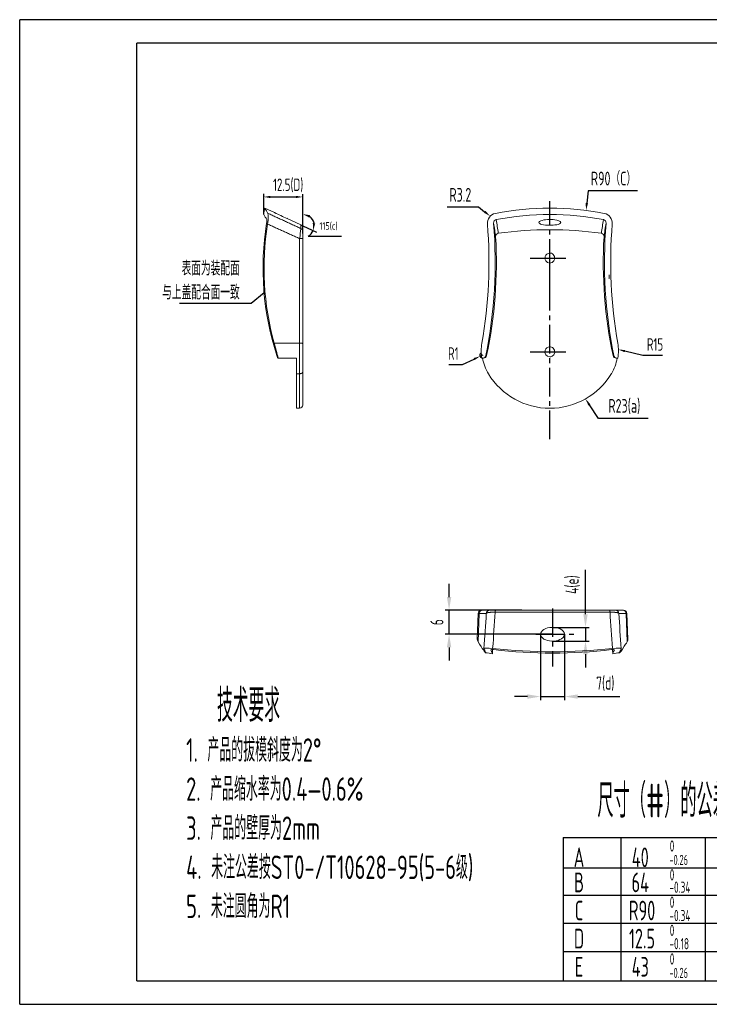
# Model space of a CAD drawing. Header units: millimetres. Extents: x -192 to 253, y -103 to 212.
# Tile 1 of 3: x -192 to 29, y -103 to 212. Entities that reach past the tile are written whole.
import ezdxf
from ezdxf.enums import TextEntityAlignment as Align

# ---------------------------------------------------------------- set-up
doc = ezdxf.new("R2010")
doc.units = ezdxf.units.MM
doc.header["$LTSCALE"] = 1.2
doc.header["$MEASUREMENT"] = 0
doc.linetypes.add('CENTER2', pattern=[28.575, 19.05, -3.175, 3.175, -3.175])
for name, color, linetype in [('1轮廓实线层', 7, 'Continuous'), ('2细线层', 4, 'Continuous'), ('3中心线层', 1, 'CENTER2'), ('6文字层', 3, 'Continuous'), ('7标注层', 4, 'Continuous')]:
    doc.layers.add(name, color=color, linetype=linetype)
doc.layers.add('图层0000', color=7, linetype='Continuous', lineweight=20)
doc.styles.add('PC_TEXTSTYLE', font='ISOCP.SHX', dxfattribs={"width": 0.707, "bigfont": 'GBCBIG.SHX'})
doc.styles.add('PC_TEXTSTYLE4', font='ISOCP.SHX', dxfattribs={"width": 0.707, "bigfont": 'GBCBIG.SHX'})
doc.dimstyles.new('GB_ANGULAR', dxfattribs={"dimtxt": 2, "dimasz": 2, "dimexe": 1, "dimexo": 0, "dimgap": 1.5, "dimtad": 1, "dimtih": 1, "dimtoh": 1, "dimdsep": 46, "dimtxsty": 'PC_TEXTSTYLE', "dimcen": 0, "dimclrd": 4, "dimclre": 4, "dimclrt": 3, "dimadec": 0, "dimazin": 2, "dimtp": 0.1, "dimtm": 0.1, "dimtfac": 0.71, "dimtdec": 3, "dimtmove": 0, "dimatfit": 3, "dimfxl": 1, "dimtfill": 1, "dimtzin": 12, "dimarcsym": 0})
doc.dimstyles.new('GB_DIMSTYLE', dxfattribs={"dimtxt": 4, "dimasz": 2.1, "dimexe": 1, "dimexo": 0, "dimgap": 1.5, "dimtad": 1, "dimtoh": 1, "dimdsep": 46, "dimtxsty": 'PC_TEXTSTYLE', "dimcen": 0, "dimclrd": 4, "dimclre": 4, "dimclrt": 3, "dimadec": 0, "dimazin": 2, "dimtp": 0.1, "dimtm": 0.1, "dimtfac": 0.71, "dimtdec": 3, "dimtmove": 0, "dimatfit": 3, "dimfxl": 1, "dimtfill": 1, "dimtzin": 12, "dimarcsym": 0})
doc.dimstyles.new('GB_LINEAR', dxfattribs={"dimtxt": 3.5, "dimasz": 3.5, "dimexe": 1, "dimexo": 0, "dimgap": 1.5, "dimtad": 1, "dimdsep": 46, "dimtxsty": 'PC_TEXTSTYLE', "dimcen": 0, "dimclrd": 256, "dimclrt": 3, "dimadec": 0, "dimazin": 2, "dimtp": 0.1, "dimtm": 0.1, "dimtfac": 0.71, "dimtdec": 3, "dimtmove": 0, "dimatfit": 3, "dimfxl": 1, "dimtfill": 1, "dimtzin": 12, "dimarcsym": 0})

# ---------------------------------------------------------------- blocks, each defined once
blk = doc.blocks.new('*D25')
at = {"layer": '7标注层', "lineweight": -2}
for p, q in [((-10.94, 21.9), (-10.94, 36.14)), ((-10.94, 17.7), (-10.94, 13.31)), ((-10.94, 9.11), (-10.94, 4.91))]:
    blk.add_line(p, q, dxfattribs=at)
at = {"layer": '7标注层', "color": 0, "lineweight": -2}
for p, q in [((-21.48, 17.7), (-9.74, 17.7)), ((-21.48, 13.31), (-9.74, 13.31))]:
    blk.add_line(p, q, dxfattribs=at)
at = {"layer": '7标注层'}
for points in [[(-11.64, 21.9), (-10.24, 21.9), (-10.94, 17.7)], [(-10.24, 9.11), (-11.64, 9.11), (-10.94, 13.31)]]:
    blk.add_solid(points, dxfattribs=at)
at = {"layer": 'Defpoints', "color": 0}
for p in [(-21.48, 17.7), (-21.48, 13.31), (-10.94, 13.31)]:
    blk.add_point(p, dxfattribs=at)
at = {"layer": '7标注层', "color": 3, "insert": (-15.05, 31.37), "char_height": 4.2, "attachment_point": 5, "rotation": 90, "style": 'PC_TEXTSTYLE', "bg_fill": 3, "box_fill_scale": 1.25, "bg_fill_color": 257, "bg_fill_transparency": 0}
blk.add_mtext('4(e)', dxfattribs=at)
blk = doc.blocks.new('*D8')
at = {"layer": '7标注层', "color": 0, "lineweight": -2}
for p, q in [((-25.33, 15.49), (-25.33, -5.64)), ((-17.63, 15.51), (-17.63, -5.64))]:
    blk.add_line(p, q, dxfattribs=at)
at = {"layer": '7标注层', "lineweight": -2}
for p, q in [((-29.53, -4.44), (-33.73, -4.44)), ((-25.33, -4.44), (-17.63, -4.44)), ((-13.43, -4.44), (0.01, -4.44))]:
    blk.add_line(p, q, dxfattribs=at)
at = {"layer": '7标注层'}
for points in [[(-29.53, -5.14), (-29.53, -3.74), (-25.33, -4.44)], [(-13.43, -3.74), (-13.43, -5.14), (-17.63, -4.44)]]:
    blk.add_solid(points, dxfattribs=at)
at = {"layer": 'Defpoints', "color": 0}
for p in [(-25.33, 15.49), (-17.63, 15.51), (-17.63, -4.44)]:
    blk.add_point(p, dxfattribs=at)
at = {"layer": '7标注层', "color": 3, "insert": (-4.61, -0.33), "char_height": 4.2, "attachment_point": 5, "style": 'PC_TEXTSTYLE', "bg_fill": 3, "box_fill_scale": 1.25, "bg_fill_color": 257, "bg_fill_transparency": 0}
blk.add_mtext('7(d)', dxfattribs=at)
blk = doc.blocks.new('*D9')
at = {"layer": '7标注层', "lineweight": -2}
for p, q in [((-54.63, 27.41), (-54.63, 31.61)), ((-54.63, 15.51), (-54.63, 23.21)), ((-54.63, 11.31), (-54.63, 7.11))]:
    blk.add_line(p, q, dxfattribs=at)
at = {"layer": '7标注层', "color": 0, "lineweight": -2}
for p, q in [((-31.38, 23.21), (-55.83, 23.21)), ((-21.48, 15.51), (-55.83, 15.51))]:
    blk.add_line(p, q, dxfattribs=at)
at = {"layer": '7标注层'}
for points in [[(-55.33, 27.41), (-53.93, 27.41), (-54.63, 23.21)], [(-53.93, 11.31), (-55.33, 11.31), (-54.63, 15.51)]]:
    blk.add_solid(points, dxfattribs=at)
at = {"layer": 'Defpoints', "color": 0}
for p in [(-54.63, 23.21), (-31.38, 23.21), (-21.48, 15.51)]:
    blk.add_point(p, dxfattribs=at)
at = {"layer": '7标注层', "color": 3, "insert": (-58.53, 19.36), "char_height": 4.2, "attachment_point": 5, "rotation": 90, "style": 'PC_TEXTSTYLE', "bg_fill": 3, "box_fill_scale": 1.25, "bg_fill_color": 257, "bg_fill_transparency": 0}
blk.add_mtext('6', dxfattribs=at)
blk = doc.blocks.new('*D23')
at = {"color": 4, "lineweight": -2}
for p, q in [((-113.99, 149.82), (-113.99, 156.4)), ((-111.89, 155.4), (-103.61, 155.4)), ((-101.51, 143.72), (-101.51, 156.4))]:
    blk.add_line(p, q, dxfattribs=at)
at = {"color": 4}
for points in [[(-111.89, 155.75), (-111.89, 155.05), (-113.99, 155.4)], [(-103.61, 155.05), (-103.61, 155.75), (-101.51, 155.4)]]:
    blk.add_solid(points, dxfattribs=at)
at = {"layer": 'Defpoints', "color": 0}
for p in [(-113.99, 149.82), (-101.51, 143.72)]:
    blk.add_point(p, dxfattribs=at)
at = {"color": 3, "insert": (-106.17, 159.1), "char_height": 4, "attachment_point": 5, "style": 'PC_TEXTSTYLE', "bg_fill": 3, "box_fill_scale": 1.25, "bg_fill_color": 257, "bg_fill_transparency": 0}
blk.add_mtext('12.5(D)', dxfattribs=at)
at = {"layer": 'Defpoints', "color": 0}
blk.add_point((-101.51, 155.4), dxfattribs=at)
blk = doc.blocks.new('*D20')
at = {"color": 4, "lineweight": -2}
for p, q in [((-43.81, 104.83), (-44.7, 104.42)), ((-54.7, 101.81), (-50.37, 101.81)), ((-50.37, 101.81), (-46.6, 103.54))]:
    blk.add_line(p, q, dxfattribs=at)
blk.add_arc((-43.81, 104.83), 0.98, 143.3216, 269.8963, dxfattribs=at)
at = {"color": 4}
blk.add_solid([(-46.46, 103.22), (-46.75, 103.86), (-44.7, 104.42)], dxfattribs=at)
at = {"layer": 'Defpoints', "color": 0}
for p in [(-44.7, 104.42), (-43.81, 104.83)]:
    blk.add_point(p, dxfattribs=at)
at = {"color": 3, "insert": (-53.29, 105.31), "char_height": 4, "attachment_point": 5, "style": 'PC_TEXTSTYLE', "bg_fill": 3, "box_fill_scale": 1.25, "bg_fill_color": 257, "bg_fill_transparency": 0}
blk.add_mtext('R1', dxfattribs=at)
blk = doc.blocks.new('*D21')
at = {"color": 4, "lineweight": -2}
for p, q in [((7.42, 104.72), (1.64, 106.09)), ((13.73, 104.72), (7.42, 104.72))]:
    blk.add_line(p, q, dxfattribs=at)
at = {"color": 4}
blk.add_solid([(1.72, 106.43), (1.56, 105.75), (-0.4, 106.57)], dxfattribs=at)
at = {"layer": 'Defpoints', "color": 0}
for p in [(-14.01, 109.79), (-0.4, 106.57)]:
    blk.add_point(p, dxfattribs=at)
at = {"color": 3, "insert": (11.32, 108.22), "char_height": 4, "attachment_point": 5, "style": 'PC_TEXTSTYLE', "bg_fill": 3, "box_fill_scale": 1.25, "bg_fill_color": 257, "bg_fill_transparency": 0}
blk.add_mtext('R15', dxfattribs=at)
blk = doc.blocks.new('*D22')
at = {"layer": '7标注层', "color": 4, "lineweight": -2}
for p, q in [((-101.51, 146.21), (-97.05, 144.13)), ((-99.8, 142.9), (-89.05, 142.9))]:
    blk.add_line(p, q, dxfattribs=at)
for start, end in [(12.5884, 52.4199), (297.4283, 335.0083)]:
    blk.add_arc((-101.51, 146.21), 3.73, start, end, dxfattribs=at)
at = {"layer": '7标注层', "color": 4}
for points in [[(-99.11, 149.54), (-99.37, 148.78), (-101.51, 149.93)], [(-98.28, 147.06), (-97.48, 146.98), (-98.14, 144.63)]]:
    blk.add_solid(points, dxfattribs=at)
at = {"layer": 'Defpoints', "color": 0}
for p in [(-101.51, 156.4), (-106.51, 148.54), (-102.09, 146.48), (-101.51, 143.72)]:
    blk.add_point(p, dxfattribs=at)
at = {"layer": '7标注层', "color": 3, "insert": (-93.22, 146.02), "char_height": 2.4, "attachment_point": 5, "style": 'PC_TEXTSTYLE', "bg_fill": 3, "box_fill_scale": 1.25, "bg_fill_color": 257, "bg_fill_transparency": 0}
blk.add_mtext('115(c)', dxfattribs=at)
at = {"layer": 'Defpoints', "color": 0}
blk.add_point((-97.89, 147.07), dxfattribs=at)

msp = doc.modelspace()

# ---------------------------------------------------------------- linework, layer by layer
for p, q in [((-18.097, -49.481), (-18.097, -95.393)), ((-18.097, -59.244), (65.863, -59.244))]:
    msp.add_line(p, q)
at = {"layer": '1轮廓实线层'}
for p, q in [((-154.637, -95.393), (-154.637, 204.607)), ((245.863, 204.607), (-154.637, 204.607)), ((0.432, -95.393), (0.482, -49.481)), ((27.482, -95.393), (27.482, -49.481)), ((-154.637, -95.393), (245.863, -95.393))]:
    msp.add_line(p, q, dxfattribs=at)
at = {"layer": '1轮廓实线层', "color": 7}
msp.add_line((-18.097, -49.481), (65.863, -49.481), dxfattribs=at)
at = {"layer": '2细线层'}
for p, q in [((-192.137, -102.893), (-192.137, 212.107)), ((253.363, 212.107), (-192.137, 212.107)), ((-10.037, 157.404), (-10.507, 153.395)), ((5.659, 157.404), (-10.037, 157.404)), ((-55.228, 152.232), (-45.179, 152.232)), ((-45.179, 152.232), (-43.248, 150.681)), ((-6.8, 84.49), (-9.686, 88.869)), ((9.154, 84.49), (-6.8, 84.49)), ((-18.097, -67.947), (65.863, -67.947)), ((-18.097, -76.947), (65.863, -76.947)), ((-18.097, -85.947), (65.863, -85.947)), ((-192.137, -102.893), (253.363, -102.893))]:
    msp.add_line(p, q, dxfattribs=at)
for points in [[(-10.889, 153.44), (-10.124, 153.35), (-10.775, 151.1)], [(-43.489, 150.381), (-43.007, 150.981), (-41.447, 149.235)], [(-9.365, 89.08), (-10.008, 88.657), (-10.957, 90.797)]]:
    msp.add_solid(points, dxfattribs=at)
at = {"layer": '3中心线层', "ltscale": 0.4}
for p, q in [((-22.327, 77.891), (-22.327, 154.086)), ((-22.327, 126.719), (-22.327, 140.579)), ((-21.482, 23.788), (-21.482, 5.195)), ((-26.831, 15.51), (-14.553, 15.51))]:
    msp.add_line(p, q, dxfattribs=at)
at = {"layer": '3中心线层', "ltscale": 0.5}
for p, q in [((-22.365, 129.552), (-22.365, 142.152)), ((-28.665, 135.852), (-16.065, 135.852)), ((-28.664, 105.853), (-16.064, 105.853))]:
    msp.add_line(p, q, dxfattribs=at)
at = {"layer": '7标注层'}
for p, q in [((-113.87, 124.721), (-117.982, 121.304)), ((-117.982, 121.304), (-140.97, 121.304))]:
    msp.add_line(p, q, dxfattribs=at)
at = {"layer": '图层0000'}
for p, q in [((-102.479, 108.659), (-102.479, 142.088)), ((-101.514, 108.477), (-101.514, 142.141)), ((-3.437, 129.325), (-3.36, 129.404)), ((-101.514, 99.366), (-101.514, 108.477)), ((-42.619, 104.639), (-42.843, 104.639)), ((-1.887, 104.639), (-2.111, 104.639)), ((-109.309, 103.845), (-109.371, 103.845)), ((-109.31, 103.845), (-103.514, 103.845)), ((-103.514, 103.845), (-103.514, 98.863)), ((-43.807, 103.846), (-44.132, 103.846)), ((-43.598, 103.846), (-43.807, 103.846)), ((-0.923, 103.846), (-1.132, 103.846)), ((-0.598, 103.846), (-0.923, 103.846)), ((-103.514, 98.863), (-103.514, 87.779)), ((-103.512, 98.863), (-102.479, 98.847)), ((-102.479, 87.818), (-102.479, 98.847)), ((-101.514, 88.817), (-101.514, 99.366)), ((-103.514, 87.782), (-102.479, 87.818)), ((-45.285, 22.146), (-45.589, 13.898)), ((-45.349, 13.09), (-45.018, 22.144)), ((-45.018, 22.144), (-45.285, 22.146)), ((-42.706, 22.144), (-45.018, 22.144)), ((-43.936, 23.205), (-44.186, 23.205)), ((-41.607, 23.205), (-43.936, 23.205)), ((-39.738, 23.205), (-41.607, 23.205)), ((-3.223, 23.205), (-39.738, 23.205)), ((-1.355, 23.205), (-3.223, 23.205)), ((0.97, 23.205), (-1.355, 23.205)), ((2.051, 22.144), (-0.256, 22.144)), ((1.22, 23.205), (0.97, 23.205)), ((2.383, 13.089), (2.051, 22.144)), ((2.623, 13.898), (2.319, 22.146)), ((-41.281, 10.515), (-41.279, 10.531)), ((-40.68, 10.596), (-40.726, 9.266)), ((-2.233, 9.266), (-2.28, 10.597)), ((-1.684, 10.515), (-1.685, 10.531))]:
    msp.add_line(p, q, dxfattribs=at)
for centre, radius, start, end in [((-22.363, 61.597), 90.251, 78.85322, 101.14672), ((-39.136, 147.001), 3.214, 102.11485, 184.88731), ((-39.294, 147.089), 1.073, 102.17079, 184.90513), ((-22.362, 61.294), 88.523, 78.82676, 101.1768), ((-181.903, 124.686), 144.301, 7.59863, 9.3524), ((135.741, 124.942), 142.845, 170.65503, 172.42673), ((-5.434, 147.091), 1.072, 355.05917, 77.8177), ((-5.592, 147.003), 3.213, 355.09919, 77.85439), ((-192.569, 134.666), 150.714, 350.04563, 4.5898), ((-192.417, 134.658), 152.554, 348.65168, 4.63861), ((-183.011, 123.623), 144.55, 7.55829, 9.30579), ((-22.359, 27.106), 117.826, 81.94914, 98.05495), ((136.758, 123.898), 143.002, 170.70347, 172.46986), ((147.743, 134.663), 152.608, 175.36434, 191.34586), ((147.813, 134.656), 150.688, 175.40512, 189.95128), ((-102.244, 146.645), 4.561, 267.04522, 279.21018), ((-183.646, 134.52), 144.158, 348.03712, 3.22701), ((-38.676, 142.741), 1.046, 100.67603, 185.71426), ((-6.055, 142.74), 1.049, 354.40944, 79.16735), ((138.537, 134.502), 143.778, 176.75695, 191.98732), ((-12.221, 130.135), 8.892, 355.2831, 2.37289), ((-487.711, 3.001), 391.608, 14.92267, 15.64614), ((-4987.518, 103.763), 4885.042, 359.942339, 0.057421), ((-30.374, 106.203), 13.959, 170.0585, 189.72168), ((-14.356, 106.201), 13.959, 350.28785, 9.9631), ((-43.805, 104.826), 0.98, 269.8963, 348.90207), ((-43.597, 104.845), 0.999, 269.93841, 348.11398), ((-1.136, 104.839), 0.993, 191.59296, 270.21675), ((-0.925, 104.826), 0.98, 190.98752, 270.1126), ((-30.111, 106.112), 13.987, 189.32507, 211.51494), ((-14.612, 106.101), 13.979, 328.81731, 350.71379), ((-102.514, 88.817), 1, 272.00026, 359.99974), ((-44.186, 22.105), 1.1, 90, 177.88598), ((-43.928, 22.115), 1.09, 90.45018, 178.48654), ((-789.274, 66.724), 747.897, 355.717669, 356.58483), ((-41.607, 22.105), 1.1, 89.99853, 176.58448), ((-771.768, 67.013), 733.238, 355.618086, 356.52498), ((722.494, 66.501), 726.905, 183.464842, 184.379371), ((-1.355, 22.105), 1.1, 3.40048, 89.99976), ((739.493, 66.121), 741.055, 183.400153, 184.275224), ((0.961, 22.115), 1.09, 1.51202, 89.54863), ((1.22, 22.105), 1.1, 2.11473, 90), ((-44.174, 13.878), 1.416, 179.18492, 213.85484), ((1.205, 13.879), 1.418, 326.1255, 0.8283), ((-42.935, 9.609), 0.0187, 263.17058, 13.6403), ((-21.483, 137.605), 129.799, 260.48687, 261.46545), ((-21.481, 178.215), 168.322, 263.45264, 276.54728), ((-21.483, 173.475), 163.998, 263.39267, 276.60852), ((-21.482, 137.605), 129.799, 278.53669, 279.51528), ((-0.023, 9.609), 0.0182, 165.17747, 276.30238), ((-40.747, 9.262), 0.019, 264.45899, 12.95461), ((-2.212, 9.262), 0.0185, 165.72054, 274.81638)]:
    msp.add_arc(centre, radius, start, end, dxfattribs=at)
for points, degree, knots in [([(-18.865, 147.212), (-18.865, 147.639), (-19.898, 147.953), (-22.193, 148.296), (-24.146, 148.21), (-25.666, 147.59), (-25.867, 147.4), (-25.865, 147.217)], 3, [0, 0, 0, 0, 1, 1, 2.6002663, 2.6002663, 3.2226403, 3.2226403, 3.2226403, 3.2226403]), ([(-25.865, 147.217), (-25.863, 146.98), (-25.52, 146.755), (-23.598, 146.264), (-21.544, 146.249), (-19.506, 146.647), (-18.865, 146.881), (-18.865, 147.212)], 3, [3.2226403, 3.2226403, 3.2226403, 3.2226403, 4.0299585, 4.0299585, 5.6685445, 5.6685445, 6.4638529, 6.4638529, 6.4638529, 6.4638529]), ([(-22.459, 137.451), (-23.075, 137.414), (-23.66, 137.022), (-24.231, 135.323), (-23.459, 134.251), (-22.12, 134.252), (-21.877, 134.309), (-20.645, 134.917), (-20.456, 136.269), (-21.623, 137.344), (-22.048, 137.476), (-22.459, 137.451)], 3, [0.5043328, 0.5043328, 0.5043328, 0.5043328, 0.6967079, 0.6967079, 1, 1, 1.0678711, 1.0678711, 1.3803699, 1.3803699, 1.509948, 1.509948, 1.509948, 1.509948]), ([(-22.459, 107.451), (-23.075, 107.414), (-23.66, 107.022), (-24.231, 105.323), (-23.459, 104.251), (-22.12, 104.252), (-21.877, 104.309), (-20.645, 104.917), (-20.456, 106.269), (-21.623, 107.344), (-22.048, 107.476), (-22.459, 107.451)], 3, [0.5043328, 0.5043328, 0.5043328, 0.5043328, 0.6967079, 0.6967079, 1, 1, 1.0678711, 1.0678711, 1.3803699, 1.3803699, 1.509948, 1.509948, 1.509948, 1.509948]), ([(-39.877, 22.569), (-40.273, 22.569), (-41.124, 22.537), (-41.89, 22.462), (-42.693, 22.306), (-42.705, 22.171)], 2, [0, 0, 0, 0.1595095, 0.36663209, 0.56194213, 0.95907017, 0.95907017, 0.95907017]), ([(-3.082, 22.569), (-8.985, 22.57), (-21.042, 22.57), (-33.537, 22.57), (-39.879, 22.569)], 2, [0, 0, 0, 0.3227987, 0.6534905, 1, 1, 1]), ([(-0.257, 22.171), (-0.263, 22.261), (-0.797, 22.428), (-1.772, 22.535), (-2.69, 22.569), (-3.082, 22.569)], 2, [0.04035245, 0.04035245, 0.04035245, 0.31056484, 0.60355003, 0.84255871, 1, 1, 1]), ([(-17.633, 15.505), (-17.633, 16.286), (-18.338, 16.883), (-20.579, 17.913), (-22.838, 17.872), (-25.709, 16.17), (-25.676, 14.82), (-22.865, 13.156), (-20.646, 13.094), (-18.38, 14.095), (-17.633, 14.701), (-17.633, 15.505)], 3, [0, 0, 0, 0, 1, 1, 3.0598444, 3.0598444, 5.1734308, 5.1734308, 7.2327779, 7.2327779, 8.2461967, 8.2461967, 8.2461967, 8.2461967]), ([(-0.021, 9.591), (0.081, 9.608), (0.732, 10.51), (2.042, 12.548), (2.383, 13.089)], 3, [0.37855454, 0.37855454, 0.37855454, 0.37855454, 0.77497252, 0.89725676, 0.89725676, 0.89725676, 0.89725676])]:
    msp.add_open_spline(points, degree=degree, knots=knots, dxfattribs=at)
for points, degree in [([(-110.613, 108.615), (-106.546, 108.637), (-102.479, 108.659)], 2), ([(-109.788, 104.638), (-109.641, 104.188), (-109.467, 103.845), (-109.374, 103.845)], 3), ([(2.319, 22.146), (2.319, 22.145), (2.051, 22.144)], 2), ([(-45.351, 13.09), (-43.913, 10.799), (-43.075, 9.613), (-42.937, 9.59)], 3), ([(-43.453, 10.828), (-43.462, 10.845), (-43.466, 10.862), (-43.465, 10.877)], 3), ([(-43.465, 10.877), (-43.447, 11.118), (-42.302, 11.18), (-40.673, 10.991)], 3), ([(-42.916, 9.613), (-42.911, 9.711), (-43.095, 10.118), (-43.453, 10.828)], 3), ([(-41.281, 10.514), (-41.284, 10.52), (-41.285, 10.526), (-41.284, 10.531)], 3), ([(-41.284, 10.531), (-41.278, 10.612), (-40.895, 10.63), (-40.354, 10.567)], 3), ([(-40.729, 9.266), (-40.723, 9.365), (-40.911, 9.784), (-41.281, 10.514)], 3), ([(-2.61, 10.567), (-2.059, 10.631), (-1.686, 10.611), (-1.68, 10.531)], 3), ([(-2.289, 10.991), (-0.643, 11.182), (0.482, 11.116), (0.5, 10.878)], 3), ([(-1.684, 10.514), (-2.054, 9.78), (-2.235, 9.365), (-2.23, 9.266)], 3), ([(-1.68, 10.531), (-1.68, 10.526), (-1.681, 10.521), (-1.684, 10.515)], 3), ([(0.489, 10.828), (0.131, 10.115), (-0.045, 9.711), (-0.041, 9.614)], 3), ([(0.5, 10.878), (0.501, 10.862), (0.498, 10.845), (0.489, 10.828)], 3)]:
    msp.add_open_spline(points, degree=degree, dxfattribs=at)
for points, weights in [([(-102.479, 108.659), (-101.514, 108.653), (-101.514, 108.477)], [1, 0.719337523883, 1]), ([(-102.479, 98.847), (-101.514, 98.865), (-101.514, 99.366)], [1, 0.719330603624, 1]), ([(-39.877, 22.569), (-39.836, 23.205), (-39.738, 23.205)], [1, 0.843183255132, 1]), ([(-3.082, 22.569), (-3.124, 23.205), (-3.223, 23.205)], [1, 0.843195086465, 1])]:
    msp.add_rational_spline(points, weights, degree=2, dxfattribs=at)

# ---------------------------------------------------------------- texts
at = {"layer": '6文字层', "style": 'PC_TEXTSTYLE4', "width": 0.667}
msp.add_text('技术要求', height=10.5, dxfattribs=at).set_placement((-118.851, -2.034), align=Align.TOP_CENTER)
for s, height, p in [('尺寸（#）的公差数值表', 10.8, (-7.13, -43.141)), ('0  ', 3.6, (16.026, -54.047)), ('-0.26', 3.24, (15.928, -58.314)), ('0  ', 3.6, (16.026, -63.242)), ('-0.34', 3.6, (15.928, -67.239)), ('0  ', 3.6, (16.026, -72.033)), ('-0.34', 3.6, (15.928, -76.301)), ('0  ', 3.6, (16.026, -81.033)), ('-0.18', 3.6, (15.928, -85.301)), ('0  ', 3.6, (16.026, -90.186)), ('-0.26', 3.24, (15.928, -94.453))]:
    msp.add_text(s, height=height, dxfattribs=at).set_placement(p)
at = {"layer": '6文字层', "style": 'PC_TEXTSTYLE', "width": 0.667}
for s, p in [('A', (-13.018, -55.858)), ('40', (6.597, -55.858)), ('64', (6.597, -63.883)), ('B', (-13.018, -63.883)), ('C', (-13.018, -72.883)), ('R90', (7.155, -72.883)), ('D', (-13.018, -81.883)), ('12.5', (7.155, -81.883)), ('E', (-13.018, -90.883)), ('43', (6.597, -90.883))]:
    msp.add_text(s, height=6.3, dxfattribs=at).set_placement(p, align=Align.MIDDLE)
at = {"layer": '6文字层', "char_height": 4.4, "attachment_point": 5, "style": 'PC_TEXTSTYLE', "bg_fill": 3, "box_fill_scale": 1.25, "bg_fill_color": 257, "bg_fill_transparency": 0}
for s, insert in [('R90（C）', (-1.972, 161.254)), ('R3.2', (-51.028, 156.082))]:
    msp.add_mtext(s, dxfattribs=dict(at, insert=insert))
at = {"layer": '6文字层', "insert": (-121.675, 122.548), "char_height": 4.62, "attachment_point": 9, "style": 'PC_TEXTSTYLE'}
msp.add_mtext('表面为装配面\\P与上盖配合面一致', dxfattribs=at)
at = {"layer": '6文字层', "insert": (-138.837, -17.784), "char_height": 7.5, "width": 143.37697, "attachment_point": 1, "style": 'PC_TEXTSTYLE4'}
msp.add_mtext('\\pxi-0.694667,l0.694667,t0.666667,948.666667;1. 产品的拔模斜度为2%%D\\P2. 产品缩水率为0.4—0.6%\\P3. 产品的壁厚为2mm\\P4. 未注公差按ST0-/T10628-95(5-6级)\\P5. 未注圆角为R1', dxfattribs=at)

# ---------------------------------------------------------------- dimensions: what is measured, and where the dimension line sits
dim = msp.add_linear_dim(base=(-101.514, 155.4), p1=(-113.991, 149.818), p2=(-101.514, 143.721), text='12.5(D)', dimstyle='GB_DIMSTYLE', override={"dimgap": 1.5, "dimtad": 1, "dimjust": 0, "dimdec": 2, "dimlfac": 1, "dimpost": '<>', "dimse1": 0, "dimse2": 0, "dimsd1": 0, "dimsd2": 0, "dimtofl": 1})
dim.commit()
dim.dimension.update_dxf_attribs({"geometry": '*D23', "text_midpoint": (-106.173, 155.4), "dimtype": 160})

# ---------------------------------------------------------------- next in the draw order: linework, layer by layer
at = {"layer": '图层0000'}
for p, q in [((-110.513, 150.404), (-113.612, 151.848)), ((-102.091, 146.478), (-106.514, 148.54)), ((-102.092, 145.298), (-102.091, 146.478)), ((-101.514, 144.4), (-101.514, 145.572)), ((-101.514, 142.142), (-101.514, 144.4))]:
    msp.add_line(p, q, dxfattribs=at)
for centre, radius, start, end in [((-9.573, 131.426), 106.025, 168.89426, 170.01033), ((-289.717, 47.544), 204.672, 30.0855, 30.63732), ((-363.299, 1.628), 290.023, 30.34265, 30.72718), ((-84.944, 199.92), 55.731, 242.69044, 244.98067), ((-84.916, 200.16), 55.96, 245.05921, 247.29656), ((-23.866, 132.564), 90.345, 170.80792, 198.00413), ((-24.624, 132.588), 89.269, 170.88673, 195.57786), ((-166.635, 151.458), 64.837, 351.69258, 354.54855), ((-102.503, 144.398), 0.989, 0.13448, 65.42969), ((-102.514, 145.571), 1, 0.00698, 65.00133)]:
    msp.add_arc(centre, radius, start, end, dxfattribs=at)
for points, degree in [([(-113.003, 148.139), (-112.941, 148.033), (-112.966, 147.523), (-113.05, 146.998)], 3), ([(-112.618, 150.144), (-112.433, 149.829), (-112.513, 148.305), (-112.765, 146.728)], 3), ([(-112.615, 150.143), (-107.354, 147.726), (-102.092, 145.298)], 2), ([(-112.765, 146.728), (-107.622, 144.415), (-102.479, 142.09)], 2)]:
    msp.add_open_spline(points, degree=degree, dxfattribs=at)
for points, knots in [([(-110.512, 150.401), (-110.513, 150.401), (-110.513, 150.401), (-110.513, 150.401), (-110.488, 150.398), (-110.359, 150.312), (-110.512, 150.401)], [4.886889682, 4.886889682, 4.886889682, 4.886889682, 4.917304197, 4.917304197, 4.917304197, 4.917889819, 4.917889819, 4.917889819, 4.917889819]), ([(-106.515, 148.536), (-106.515, 148.536), (-106.515, 148.536), (-106.515, 148.536), (-106.671, 148.606), (-106.525, 148.538), (-106.515, 148.536)], [1.55216987, 1.55216987, 1.55216987, 1.55216987, 1.578911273, 1.578911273, 1.578911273, 1.579448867, 1.579448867, 1.579448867, 1.579448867])]:
    msp.add_open_spline(points, degree=3, knots=knots, dxfattribs=at)

# ---------------------------------------------------------------- next in the draw order: texts
at = {"layer": '6文字层', "insert": (1.497, 88.34), "char_height": 4.4, "attachment_point": 5, "style": 'PC_TEXTSTYLE', "bg_fill": 3, "box_fill_scale": 1.25, "bg_fill_color": 257, "bg_fill_transparency": 0}
msp.add_mtext('R23(a)', dxfattribs=at)

# ---------------------------------------------------------------- next in the draw order: dimensions: what is measured, and where the dimension line sits
for center, mpoint, text, override, picture, middle in [((-14.006, 109.792), (-0.402, 106.574), 'R15', {"dimgap": 1.5, "dimtad": 1, "dimtih": 1, "dimtoh": 1, "dimdec": 2, "dimlfac": 1, "dimpost": '<>', "dimcen": 0, "dimse1": 0, "dimse2": 0, "dimsd1": 0, "dimsd2": 0, "dimtix": 0, "dimtofl": 0, "dimatfit": 3}, '*D21', (7.418, 104.723)), ((-43.805, 104.826), (-44.695, 104.416), 'R1', {"dimgap": 1.5, "dimtad": 1, "dimtih": 0, "dimtoh": 1, "dimdec": 2, "dimlfac": 1, "dimpost": '<>', "dimcen": 0, "dimse1": 0, "dimse2": 0, "dimsd1": 0, "dimsd2": 0, "dimtix": 0, "dimtofl": 1, "dimatfit": 3}, '*D20', (-50.371, 101.806))]:
    dim = msp.add_radius_dim(center=center, mpoint=mpoint, text=text, dimstyle='GB_DIMSTYLE', override=override)
    dim.commit()
    dim.dimension.update_dxf_attribs({"geometry": picture, "text_midpoint": middle, "dimtype": 164})
at = {"layer": '7标注层'}
dim = msp.add_linear_dim(base=(-10.944, 13.307), p1=(-21.482, 17.704), p2=(-21.482, 13.307), angle=90, text='4(e)', dimstyle='GB_LINEAR', override={"dimscale": 1.2, "dimgap": 1.5, "dimtad": 1, "dimjust": 0, "dimdec": 2, "dimlfac": 1, "dimpost": '<>', "dimse1": 0, "dimse2": 0, "dimsd1": 0, "dimsd2": 0, "dimclrd": 256, "dimclre": 0, "dimtofl": 1}, dxfattribs=at)
dim.commit()
dim.dimension.update_dxf_attribs({"geometry": '*D25', "text_midpoint": (-10.944, 31.369), "dimtype": 160})

# ---------------------------------------------------------------- next in the draw order: linework, layer by layer
at = {"layer": '图层0000'}
msp.add_arc((-22.365, 110.849), 23.069, 211.48813, 328.70097, dxfattribs=at)

# ---------------------------------------------------------------- next in the draw order: dimensions: what is measured, and where the dimension line sits
at = {"layer": '7标注层', "color": 2}
dim = msp.add_angular_dim_2l(base=(-97.889, 147.068), line1=((-102.091, 146.478), (-106.514, 148.54)), line2=((-101.514, 143.721), (-101.514, 156.4)), text='115(c)', dimstyle='GB_ANGULAR', override={"dimscale": 1.2, "dimgap": 1.5, "dimtad": 1, "dimjust": 2, "dimlfac": 1, "dimpost": '<>', "dimse1": 0, "dimse2": 0, "dimsd1": 0, "dimsd2": 0, "dimadec": 2, "dimtofl": 1}, dxfattribs=at)
dim.commit()
dim.dimension.update_dxf_attribs({"geometry": '*D22', "text_midpoint": (-93.222, 146.022)})
at = {"layer": '7标注层'}
dim = msp.add_linear_dim(base=(-17.633, -4.445), p1=(-25.332, 15.487), p2=(-17.633, 15.51), text='7(d)', dimstyle='GB_LINEAR', override={"dimscale": 1.2, "dimgap": 1.5, "dimtad": 1, "dimjust": 0, "dimdec": 2, "dimlfac": 1, "dimpost": '<>', "dimse1": 0, "dimse2": 0, "dimsd1": 0, "dimsd2": 0, "dimclrd": 256, "dimclre": 0, "dimtofl": 1}, dxfattribs=at)
dim.commit()
dim.dimension.update_dxf_attribs({"geometry": '*D8', "text_midpoint": (-4.612, -0.335)})

# ---------------------------------------------------------------- next in the draw order: dimensions: what is measured, and where the dimension line sits
dim = msp.add_linear_dim(base=(-54.634, 23.205), p1=(-21.482, 15.51), p2=(-31.379, 23.205), angle=90, text='6', dimstyle='GB_LINEAR', override={"dimscale": 1.2, "dimgap": 1.5, "dimtad": 1, "dimjust": 0, "dimdec": 2, "dimlfac": 1, "dimpost": '<>', "dimse1": 0, "dimse2": 0, "dimsd1": 0, "dimsd2": 0, "dimclrd": 256, "dimclre": 0, "dimtofl": 1}, dxfattribs=at)
dim.commit()
dim.dimension.update_dxf_attribs({"geometry": '*D9', "text_midpoint": (-58.534, 19.358)})

doc.saveas('drawing.dxf')
